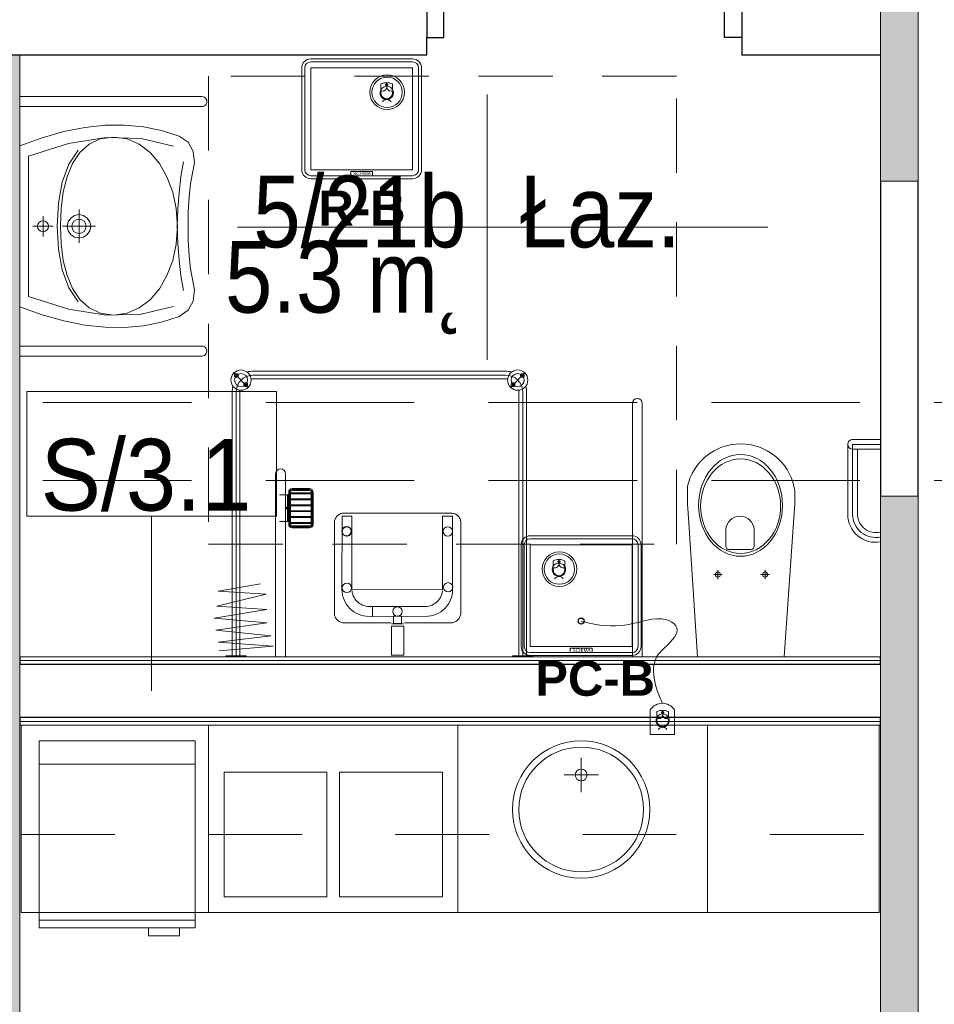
# Model space of a CAD drawing. Header units: centimetres. Extents: x -1316 to 21770, y -8842 to 3590.
# Tile 93 of 125: x 9 to 303, y 2148 to 2464. Entities that reach past the tile are written whole.
import ezdxf

# ---------------------------------------------------------------- set-up
doc = ezdxf.new("R2010")
doc.units = ezdxf.units.CM
for name, pattern in [('Dash', [60, 30, -30]), ('Hidden', [71.4375, 47.625, -23.8125]), ('Ponad', [39.688, 23.813, -15.875]), ('Ukryte', [71.438, 47.625, -23.813])]:
    doc.linetypes.add(name, pattern=pattern)
for name, color, linetype, lineweight in [('A-AREA-IDEN', 2, 'Continuous', 13), ('A-DETL-GENF', 92, 'Continuous', 9), ('A-DETL-HDLN', 90, 'Ukryte', 9), ('A-DETL-MEDM', 33, 'Continuous', 13), ('A-DOOR', 31, 'Continuous', 13), ('A-FLOR-OVHD', 1, 'Ponad', 9), ('A-WALL', 113, 'Continuous', 13), ('A-WALL-FNSH', 113, 'Continuous', 13), ('A-WALL-IDEN', 211, 'Continuous', 13), ('A-WALL-PATT', 111, 'Continuous', 13), ('I-FURN', 30, 'Continuous', 9), ('P-SANR-FIXT', 6, 'Continuous', 9), ('PRZYW_Elementy_inst_przyw', 7, 'Continuous', 9), ('Q-SPCQ', 91, 'Continuous', 9)]:
    doc.layers.add(name, color=color, linetype=linetype, lineweight=lineweight)
doc.styles.add('adam', font='arialbd.ttf')
doc.styles.add('Arial_11', font='arial.ttf', dxfattribs={"width": 0.85, "height": 23})
doc.styles.add('Arial_12', font='arial.ttf', dxfattribs={"width": 0.9, "height": 23})

# ---------------------------------------------------------------- blocks, each defined once
blk = doc.blocks.new('Blat - Blat-2328142-5_piętro III __10_50 m_ - stan projektowany')
at = {"layer": 'I-FURN'}
for p, q in [((0, 60), (0, 0)), ((275, 0), (275, 60)), ((0, 0), (275, 0))]:
    blk.add_line(p, q, dxfattribs=at)
blk = doc.blocks.new('Blat - Blat-2328143-5_piętro III __10_50 m_ - stan projektowany')
at = {"layer": 'I-FURN', "linetype": 'Dash'}
for p, q in [((0, 35), (0, 0)), ((275, 0), (275, 35)), ((0, 0), (275, 0))]:
    blk.add_line(p, q, dxfattribs=at)
blk = doc.blocks.new('Blat - Blat-V5-5_piętro III __10_50 m_ - stan projektowany')
at = {"layer": 'I-FURN'}
for p, q in [((0, 60), (0, 0)), ((80, 0), (80, 60)), ((0, 0), (80, 0))]:
    blk.add_line(p, q, dxfattribs=at)
blk = doc.blocks.new('Blat - Blat-2328146-5_piętro III __10_50 m_ - stan projektowany')
at = {"layer": 'I-FURN'}
for p, q in [((0, 60), (0, 0)), ((60, 0), (60, 60)), ((0, 0), (60, 0))]:
    blk.add_line(p, q, dxfattribs=at)
blk = doc.blocks.new('DRZWI 1S - automatyczna etykieta - Drzwi 90-2381422-5_piętro III __10_50 m_ - stan projektowany')
at = {"layer": 'A-DETL-GENF'}
for p, q in [((-50.5, 2), (-45, 2)), ((-50.5, -7.5), (-50.5, 2)), ((-45, 2), (-45, -7.5)), ((45, 2), (50.5, 2)), ((45, -7.5), (45, 2)), ((50.5, 2), (50.5, -7.5)), ((-45, -7.5), (-50.5, -7.5)), ((50.5, -7.5), (45, -7.5))]:
    blk.add_line(p, q, dxfattribs=at)
at = {"layer": 'A-DETL-MEDM', "lineweight": 25}
for p, q in [((-50.5, -7.5), (-50.5, 2)), ((-50.5, 2), (-45, 2)), ((-45, 2), (-45, -7.5)), ((45, 2), (45, -7.5)), ((50.5, 2), (45, 2)), ((50.5, -7.5), (50.5, 2)), ((-45, -7.5), (-50.5, -7.5)), ((45, -7.5), (50.5, -7.5))]:
    blk.add_line(p, q, dxfattribs=at)
at = {"layer": 'A-DOOR'}
blk.add_line((45, -7.5), (45, -97.5), dxfattribs=at)
blk.add_arc((45, -7.5), 90, 180, 270, dxfattribs=at)
blk = doc.blocks.new('umywalka okrągła d _44cm stal nierdzewna - Type 1-2356171-5_piętro III __10_50 m_ - stan projektowany')
at = {"layer": 'P-SANR-FIXT'}
for p, q in [((12.5, 21.43), (12.5, 32.43)), ((7, 26.93), (18, 26.93))]:
    blk.add_line(p, q, dxfattribs=at)
for centre, radius in [((12.5, 38), 22), ((12.5, 38), 20), ((12.5, 26.93), 1.9)]:
    blk.add_circle(centre, radius, dxfattribs=at)
blk = doc.blocks.new('zlewozmywak dwukomorowy - Type 1-2356269-5_piętro III __10_50 m_ - stan projektowany')
at = {"layer": 'P-SANR-FIXT'}
for p, q in [((-27.5, -71), (-27.5, -11)), ((52.5, -11), (52.5, -71)), ((-22.5, -66), (-22.5, -26)), ((-22.5, -26), (10.5, -26)), ((10.5, -26), (10.5, -66)), ((14.5, -66), (14.5, -26)), ((14.5, -26), (47.5, -26)), ((47.5, -26), (47.5, -66)), ((10.5, -66), (-22.5, -66)), ((47.5, -66), (14.5, -66)), ((52.5, -71), (-27.5, -71))]:
    blk.add_line(p, q, dxfattribs=at)
blk = doc.blocks.new('lodówka niska w zabudowie - Type 1-2357183-5_piętro III __10_50 m_ - stan projektowany')
at = {"layer": 'Q-SPCQ'}
for p, q in [((-12.5, -16), (-12.5, -76)), ((37.5, -16), (-12.5, -16)), ((37.5, -76), (37.5, -16)), ((37.5, -23.5), (-12.5, -23.5)), ((37.5, -73.5), (-12.5, -73.5)), ((-12.5, -76), (37.5, -76)), ((22.5, -78.5), (22.5, -76)), ((32.5, -78.5), (22.5, -78.5)), ((32.5, -76), (32.5, -78.5))]:
    blk.add_line(p, q, dxfattribs=at)
blk = doc.blocks.new('miska ustępowa dla N_35_5x54 wisząca koło narożna - Type 1-2357501-5_piętro III __10_50 m_ - stan projektowany')
at = {"layer": 'P-SANR-FIXT'}
for p, q in [((-1.4, -11), (-4.56, -55.56)), ((29.22, -55.56), (26.4, -11)), ((44.09, -92.2), (44.09, -11)), ((47.21, -92.2), (47.21, -11)), ((3.32, -37.31), (6.14, -37.31)), ((4.69, -35.9), (4.69, -38.7)), ((18.43, -37.31), (21.25, -37.31)), ((19.8, -35.9), (19.8, -38.7)), ((8.17, -46.6), (8.17, -51.72)), ((16.4, -45.33), (9.09, -45.33)), ((17.32, -51.72), (17.32, -46.6)), ((-24.94, -56.63), (-24.94, -77.5)), ((-23.38, -56.63), (-23.38, -79.06)), ((-21.82, -56.63), (-21.82, -79.06)), ((-4.56, -55.56), (-4.88, -59.89)), ((29.58, -59.89), (29.22, -55.56)), ((-4.88, -59.89), (-4.82, -64.32)), ((29.53, -64.32), (29.58, -59.89)), ((-4.82, -64.32), (-4.57, -65.68)), ((-4.57, -65.68), (-4.19, -67.09)), ((29.19, -67.09), (29.57, -65.68)), ((29.57, -65.68), (29.53, -64.32)), ((-4.19, -67.09), (-3.69, -68.46)), ((-3.69, -68.46), (-3.07, -69.78)), ((28.07, -69.78), (28.69, -68.46)), ((28.69, -68.46), (29.19, -67.09)), ((-3.07, -69.78), (-2.34, -71.05)), ((-2.34, -71.05), (-1.51, -72.26)), ((-1.51, -72.26), (-0.58, -73.39)), ((25.58, -73.39), (26.51, -72.26)), ((26.51, -72.26), (27.34, -71.05)), ((27.34, -71.05), (28.07, -69.78)), ((-0.58, -73.39), (1.02, -74.96)), ((1.02, -74.96), (2.75, -76.27)), ((22.25, -76.27), (23.98, -74.96)), ((23.98, -74.96), (25.58, -73.39)), ((-32.35, -77.5), (-23.38, -77.5)), ((2.75, -76.27), (4.01, -77.03)), ((4.01, -77.03), (6.13, -78.05)), ((6.13, -78.05), (7.56, -78.51)), ((7.56, -78.51), (9.56, -78.98)), ((15.44, -78.98), (17.44, -78.51)), ((17.44, -78.51), (18.87, -78.05)), ((18.87, -78.05), (20.99, -77.03)), ((20.99, -77.03), (22.25, -76.27)), ((-23.38, -79.06), (-32.35, -79.06)), ((-23.38, -80.62), (-32.35, -80.62)), ((9.56, -78.98), (11.02, -79.17)), ((11.02, -79.17), (12.5, -79.25)), ((12.5, -79.25), (13.98, -79.17)), ((13.98, -79.17), (15.44, -78.98))]:
    blk.add_line(p, q, dxfattribs=at)
for centre in [(4.69, -37.31), (19.8, -37.31)]:
    blk.add_circle(centre, 0.825, dxfattribs=at)
for centre, radius, start, end in [((9.34, -46.48), 1.17, 102.2339, 185.8899), ((16.15, -46.48), 1.17, 354.1101, 77.7661), ((-30.79, -56.63), 8.97, 0, 99.9996), ((-30.79, -56.63), 7.41, 0, 102.1327), ((-30.79, -56.63), 5.85, 0, 105.4382), ((12.74, -51.5), 4.58, 182.8022, 357.1978), ((-23.38, -79.06), 1.56, 0, 90), ((-23.38, -79.06), 1.56, 270, 0), ((45.65, -92.2), 1.56, 180, 360)]:
    blk.add_arc(centre, radius, start, end, dxfattribs=at)
for centre, major_axis, ratio in [((12.55, -59.51), (0, 16.33), 0.823529), ((12.55, -59.26), (0, 15.16), 0.845174)]:
    blk.add_ellipse(centre, major_axis=major_axis, ratio=ratio, dxfattribs=at)
blk = doc.blocks.new('brodzik natryskowy dla N - Type 1-2359080-5_piętro III __10_50 m_ - stan projektowany')
at = {"layer": 'P-SANR-FIXT'}
for p, q in [((-35.25, 97.25), (-40.13, 102.13)), ((47.11, 102.55), (-33.8, 102.55)), ((-33.8, 101.3), (47.11, 101.3)), ((48.56, 97.25), (53.43, 102.13)), ((47.11, 100.05), (-33.8, 100.05)), ((-40.55, 11.3), (-40.55, 95.8)), ((-39.3, 11), (-39.3, 95.8)), ((-38.05, 11.3), (-38.05, 95.8)), ((51.36, 11.3), (51.36, 95.8)), ((52.61, 11), (52.61, 96)), ((53.86, 11.3), (53.86, 95.8)), ((-26.61, 11.2), (-26.61, 69.6)), ((-23.41, 69.6), (-23.41, 11.2)), ((-22.41, 63.8), (-22.41, 53.4)), ((-22.11, 63.8), (-22.11, 53.4)), ((-21.81, 63.8), (-21.81, 53.4)), ((-21.81, 63.5), (-15.21, 63.5)), ((-21.81, 63.2), (-15.21, 63.2)), ((-15.71, 64.9), (-21.31, 64.9)), ((-15.71, 64.6), (-21.31, 64.6)), ((-15.71, 64.3), (-21.31, 64.3)), ((-15.21, 53.4), (-15.21, 63.8)), ((-14.91, 53.4), (-14.91, 63.8)), ((-14.61, 53.4), (-14.61, 63.8)), ((-22.41, 62.85), (-25.41, 62.85)), ((-22.81, 62.85), (-22.81, 54.35)), ((-22.61, 62.85), (-22.61, 54.35)), ((-21.81, 61.6), (-15.21, 61.6)), ((-21.81, 61.3), (-15.21, 61.3)), ((-21.81, 59.7), (-15.21, 59.7)), ((-21.81, 59.4), (-15.21, 59.4)), ((-21.81, 57.8), (-15.21, 57.8)), ((-21.81, 57.5), (-15.21, 57.5)), ((-5.95, 56.77), (-5.69, 56.88)), ((-5.69, 56.88), (-5.41, 56.96)), ((-5.41, 56.96), (-5.13, 57.01)), ((-5.13, 57.01), (29.82, 57.01)), ((29.82, 57.01), (30.1, 57.01)), ((30.1, 57.01), (30.38, 56.96)), ((30.38, 56.96), (30.65, 56.89)), ((30.65, 56.89), (30.92, 56.78)), ((-22.41, 54.35), (-25.41, 54.35)), ((-21.81, 55.9), (-15.21, 55.9)), ((-21.81, 55.6), (-15.21, 55.6)), ((-21.81, 54), (-15.21, 54)), ((-21.81, 53.7), (-15.21, 53.7)), ((-7.74, 54.37), (-7.7, 54.64)), ((-7.74, 54.09), (-7.74, 54.37)), ((-7.74, 24.55), (-7.74, 54.09)), ((-7.7, 54.64), (-7.62, 54.91)), ((-7.62, 54.91), (-7.52, 55.18)), ((-7.52, 55.18), (-7.4, 55.43)), ((-7.4, 55.43), (-7.25, 55.67)), ((-7.25, 55.67), (-7.07, 55.9)), ((-7.07, 55.9), (-6.88, 56.11)), ((-6.88, 56.11), (-6.67, 56.31)), ((-6.67, 56.31), (-6.44, 56.49)), ((-6.44, 56.49), (-6.2, 56.64)), ((-6.2, 56.64), (-5.95, 56.77)), ((-5.29, 56.03), (-5.37, 32.6)), ((-2.15, 56.03), (-5.29, 56.03)), ((-2.15, 32.63), (-2.15, 56.03)), ((26.92, 56.03), (30.07, 56.03)), ((26.92, 56.03), (26.92, 32.43)), ((30.07, 32.63), (30.07, 56.03)), ((30.92, 56.78), (31.17, 56.66)), ((31.17, 56.66), (31.41, 56.51)), ((31.41, 56.51), (31.64, 56.34)), ((31.64, 56.34), (31.85, 56.14)), ((31.85, 56.14), (32.05, 55.93)), ((32.05, 55.93), (32.22, 55.71)), ((32.22, 55.71), (32.38, 55.46)), ((32.38, 55.46), (32.51, 55.21)), ((32.51, 55.21), (32.61, 54.94)), ((32.61, 54.94), (32.69, 54.67)), ((32.69, 54.67), (32.74, 54.38)), ((32.74, 54.38), (32.74, 24.86)), ((-21.31, 52.9), (-15.71, 52.9)), ((-21.31, 52.6), (-15.71, 52.6)), ((-21.31, 52.3), (-15.71, 52.3)), ((-5.24, 51.15), (-5.23, 51.29)), ((-5.23, 51), (-5.24, 51.15)), ((-5.23, 51.29), (-5.21, 51.44)), ((-5.21, 50.85), (-5.23, 51)), ((-5.21, 51.44), (-5.18, 51.58)), ((-5.18, 50.71), (-5.21, 50.85)), ((-5.18, 51.58), (-5.13, 51.71)), ((-5.13, 50.58), (-5.18, 50.71)), ((-5.13, 51.71), (-5.07, 51.84)), ((-5.07, 50.45), (-5.13, 50.58)), ((-5.07, 51.84), (-4.99, 51.96)), ((-4.99, 51.96), (-4.91, 52.08)), ((-4.91, 52.08), (-4.81, 52.18)), ((-4.81, 52.18), (-4.71, 52.27)), ((-4.71, 52.27), (-4.6, 52.36)), ((-4.6, 52.36), (-4.48, 52.43)), ((-4.48, 52.43), (-4.35, 52.49)), ((-4.35, 52.49), (-4.21, 52.54)), ((-4.21, 52.54), (-4.07, 52.58)), ((-4.07, 52.58), (-3.93, 52.6)), ((-3.93, 52.6), (-3.78, 52.61)), ((-3.78, 52.61), (-3.63, 52.6)), ((-3.63, 52.6), (-3.48, 52.58)), ((-3.48, 52.58), (-3.34, 52.54)), ((-3.34, 52.54), (-3.21, 52.49)), ((-3.21, 52.49), (-3.08, 52.43)), ((-3.08, 52.43), (-2.96, 52.36)), ((-2.96, 52.36), (-2.85, 52.27)), ((-2.85, 52.27), (-2.74, 52.18)), ((-2.74, 52.18), (-2.65, 52.08)), ((-2.65, 52.08), (-2.56, 51.96)), ((-2.56, 51.96), (-2.49, 51.84)), ((-2.49, 51.84), (-2.43, 51.71)), ((-2.43, 50.58), (-2.49, 50.45)), ((-2.43, 51.71), (-2.38, 51.58)), ((-2.38, 50.71), (-2.43, 50.58)), ((-2.38, 51.58), (-2.34, 51.44)), ((-2.34, 50.85), (-2.38, 50.71)), ((-2.34, 51.44), (-2.32, 51.29)), ((-2.32, 51), (-2.34, 50.85)), ((-2.32, 51.29), (-2.31, 51.15)), ((-2.31, 51.15), (-2.32, 51)), ((-4.99, 50.33), (-5.07, 50.45)), ((-4.91, 50.21), (-4.99, 50.33)), ((-4.81, 50.11), (-4.91, 50.21)), ((-4.71, 50.02), (-4.81, 50.11)), ((-4.6, 49.93), (-4.71, 50.02)), ((-4.48, 49.86), (-4.6, 49.93)), ((-4.35, 49.8), (-4.48, 49.86)), ((-4.21, 49.75), (-4.35, 49.8)), ((-4.07, 49.71), (-4.21, 49.75)), ((-3.93, 49.69), (-4.07, 49.71)), ((-3.78, 49.68), (-3.93, 49.69)), ((-3.48, 49.71), (-3.63, 49.69)), ((-3.34, 49.75), (-3.48, 49.71)), ((-3.21, 49.8), (-3.34, 49.75)), ((-3.08, 49.86), (-3.21, 49.8)), ((-2.96, 49.93), (-3.08, 49.86)), ((-2.85, 50.02), (-2.96, 49.93)), ((-2.74, 50.11), (-2.85, 50.02)), ((-2.65, 50.21), (-2.74, 50.11)), ((-2.56, 50.33), (-2.65, 50.21)), ((-2.49, 50.45), (-2.56, 50.33)), ((-44.99, 32.02), (-31.46, 34.32)), ((-29.67, 31), (-44.99, 32.02)), ((-5.37, 32.6), (-5.32, 31.71)), ((-5.32, 31.71), (-5.19, 30.85)), ((26.92, 32.43), (-2.15, 32.63)), ((-2.03, 31.55), (-2.11, 32.1)), ((26.8, 31.55), (26.88, 32.1)), ((30.1, 31.71), (29.97, 30.85)), ((30.15, 32.6), (30.1, 31.71)), ((-45.5, 27.16), (-29.67, 31)), ((-5.19, 30.85), (-4.98, 30.01)), ((-4.98, 30.01), (-4.68, 29.22)), ((-4.68, 29.22), (-4.32, 28.45)), ((-4.32, 28.45), (-3.88, 27.74)), ((-1.89, 31.01), (-2.03, 31.55)), ((-1.71, 30.51), (-1.89, 31.01)), ((-1.47, 30.02), (-1.71, 30.51)), ((-1.19, 29.56), (-1.47, 30.02)), ((-0.87, 29.14), (-1.19, 29.56)), ((-0.51, 28.74), (-0.87, 29.14)), ((-0.12, 28.38), (-0.51, 28.74)), ((24.89, 28.38), (25.29, 28.74)), ((25.29, 28.74), (25.65, 29.14)), ((25.65, 29.14), (25.96, 29.56)), ((25.96, 29.56), (26.24, 30.02)), ((26.24, 30.02), (26.48, 30.51)), ((26.48, 30.51), (26.66, 31.01)), ((26.66, 31.01), (26.8, 31.55)), ((29.09, 28.45), (28.66, 27.74)), ((29.46, 29.22), (29.09, 28.45)), ((29.75, 30.01), (29.46, 29.22)), ((29.97, 30.85), (29.75, 30.01)), ((-46.26, 23.33), (-29.41, 26.14)), ((-29.41, 26.14), (-45.5, 27.16)), ((-3.88, 27.74), (-3.38, 27.07)), ((-3.38, 27.07), (-2.82, 26.45)), ((-2.82, 26.45), (-2.2, 25.89)), ((-2.2, 25.89), (-1.53, 25.38)), ((-1.53, 25.38), (-0.81, 24.95)), ((0.31, 28.06), (-0.12, 28.38)), ((0.76, 27.79), (0.31, 28.06)), ((1.25, 27.55), (0.76, 27.79)), ((1.76, 27.36), (1.25, 27.55)), ((2.29, 27.23), (1.76, 27.36)), ((2.84, 27.14), (2.29, 27.23)), ((3.4, 27.11), (2.84, 27.14)), ((4.41, 27.12), (3.4, 27.11)), ((3.78, 27.12), (21.37, 27.12)), ((4.41, 23.89), (4.41, 27.12)), ((21.37, 27.12), (21.94, 27.14)), ((21.94, 27.14), (22.49, 27.23)), ((22.49, 27.23), (23.02, 27.36)), ((23.02, 27.36), (23.53, 27.55)), ((23.53, 27.55), (24.01, 27.79)), ((24.01, 27.79), (24.47, 28.06)), ((24.47, 28.06), (24.89, 28.38)), ((26.31, 25.38), (25.59, 24.95)), ((26.98, 25.89), (26.31, 25.38)), ((27.59, 26.45), (26.98, 25.89)), ((28.16, 27.07), (27.59, 26.45)), ((28.66, 27.74), (28.16, 27.07)), ((-29.41, 21.8), (-46.26, 23.33)), ((-7.7, 24.28), (-7.74, 24.55)), ((-7.62, 24.01), (-7.7, 24.28)), ((-7.51, 23.75), (-7.62, 24.01)), ((-7.38, 23.5), (-7.51, 23.75)), ((-7.23, 23.25), (-7.38, 23.5)), ((-7.05, 23.02), (-7.23, 23.25)), ((-6.85, 22.81), (-7.05, 23.02)), ((-6.64, 22.61), (-6.85, 22.81)), ((-6.41, 22.43), (-6.64, 22.61)), ((-6.17, 22.27), (-6.41, 22.43)), ((-5.92, 22.14), (-6.17, 22.27)), ((-5.66, 22.03), (-5.92, 22.14)), ((-0.81, 24.95), (-0.05, 24.58)), ((-0.05, 24.58), (0.75, 24.29)), ((0.75, 24.29), (1.58, 24.07)), ((1.58, 24.07), (2.44, 23.94)), ((2.44, 23.94), (4.41, 23.89)), ((22.33, 23.94), (3.78, 23.89)), ((11.19, 23.94), (13.8, 23.94)), ((11.19, 21.67), (11.19, 23.94)), ((13.8, 23.94), (13.8, 21.67)), ((23.2, 24.07), (22.33, 23.94)), ((24.03, 24.29), (23.2, 24.07)), ((24.83, 24.58), (24.03, 24.29)), ((25.59, 24.95), (24.83, 24.58)), ((30.87, 22.14), (30.62, 22.03)), ((31.12, 22.28), (30.87, 22.14)), ((31.36, 22.44), (31.12, 22.28)), ((31.59, 22.62), (31.36, 22.44)), ((31.81, 22.82), (31.59, 22.62)), ((32.01, 23.04), (31.81, 22.82)), ((32.19, 23.27), (32.01, 23.04)), ((32.35, 23.52), (32.19, 23.27)), ((32.49, 23.77), (32.35, 23.52)), ((32.6, 24.04), (32.49, 23.77)), ((32.68, 24.31), (32.6, 24.04)), ((32.74, 24.58), (32.68, 24.31)), ((32.74, 24.86), (32.74, 24.58)), ((-45.75, 19.5), (-29.41, 21.8)), ((-28.14, 17.71), (-45.75, 19.5)), ((-5.39, 21.95), (-5.66, 22.03)), ((-5.12, 21.9), (-5.39, 21.95)), ((-4.84, 21.88), (-5.12, 21.9)), ((10.32, 21.88), (-4.84, 21.88)), ((10.54, 20.79), (14.45, 20.79)), ((10.54, 11.52), (10.54, 20.79)), ((14.44, 21.54), (10.55, 21.51)), ((13.8, 21.67), (11.19, 21.67)), ((14.45, 11.52), (14.45, 20.79)), ((30.14, 21.88), (14.73, 21.88)), ((30.36, 21.95), (30.1, 21.9)), ((30.62, 22.03), (30.14, 21.88)), ((-44.99, 15.67), (-28.14, 17.71)), ((-27.37, 14.39), (-44.99, 15.67)), ((-44.73, 12.86), (-27.37, 14.39)), ((-42.55, 11.3), (-42.55, 11)), ((-36.05, 11.3), (-42.55, 11.3)), ((-36.05, 11), (-36.05, 11.3)), ((14.45, 11.52), (10.54, 11.52)), ((49.36, 11.3), (49.36, 11)), ((55.86, 11.3), (49.36, 11.3)), ((55.86, 11), (55.86, 11.3))]:
    blk.add_line(p, q, dxfattribs=at)
for centre, radius in [((-37.69, 99.69), 3.25), ((-39.18, 101.17), 0.62), ((-37.69, 99.69), 2.1), ((-39.18, 101.17), 0.32), ((51, 99.69), 3.25), ((51, 99.69), 2.1), ((52.48, 101.17), 0.62), ((52.48, 101.17), 0.32), ((-36.21, 98.2), 0.62), ((-36.21, 98.2), 0.32), ((49.51, 98.2), 0.62), ((49.51, 98.2), 0.32), ((-3.85, 51.24), 1.5), ((28.59, 51.18), 1.5), ((28.71, 33.24), 1.5), ((-3.77, 33.05), 1.5), ((12.42, 25.5), 1.5)]:
    blk.add_circle(centre, radius, dxfattribs=at)
for centre, radius, start, end in [((-33.8, 95.8), 5.5, 90, 180), ((-33.8, 95.8), 6.75, 90, 106.4965), ((47.11, 95.8), 6.75, 73.5035, 90), ((47.11, 95.8), 5.5, 0, 90), ((-33.8, 95.8), 4.25, 90, 98.8511), ((47.11, 95.8), 4.25, 81.1489, 90), ((-33.8, 95.8), 6.75, 163.5035, 180), ((-33.8, 95.8), 4.25, 171.1489, 180), ((47.11, 95.8), 4.25, 0, 8.8511), ((47.11, 95.8), 6.75, 0, 16.4965), ((-25.01, 69.6), 1.6, 0, 180), ((-21.31, 63.8), 1.1, 90, 180), ((-21.31, 63.8), 0.8, 90, 180), ((-21.31, 63.8), 0.5, 90, 180), ((-15.71, 63.8), 1.1, 0, 90), ((-15.71, 63.8), 0.8, 0, 90), ((-15.71, 63.8), 0.5, 0, 90), ((-21.31, 53.4), 1.1, 180, 270), ((-21.31, 53.4), 0.8, 180, 270), ((-21.31, 53.4), 0.5, 180, 270), ((-15.71, 53.4), 0.5, 270, 0), ((-15.71, 53.4), 0.8, 270, 0), ((-15.71, 53.4), 1.1, 270, 0)]:
    blk.add_arc(centre, radius, start, end, dxfattribs=at)
blk.add_ellipse((-23.14, 58.6), major_axis=(0, 0.325), ratio=0.224951, dxfattribs=at)
blk = doc.blocks.new('umywalka dla N_65x56 koło - Type 1-1264895-5_piętro III __10_50 m_ - stan projektowany')
at = {"layer": 'P-SANR-FIXT'}
for p, q in [((-29.1, 64.4), (-29.1, 6)), ((-25.9, 64.4), (-25.9, 6)), ((50.9, 64.4), (50.9, 6)), ((54.1, 6), (54.1, 64.4)), ((-11.49, 61.58), (-14.43, 59.97)), ((-7.9, 62.01), (-11.49, 61.58)), ((-3.96, 61.28), (-7.9, 62.01)), ((-1.14, 60.72), (-3.96, 61.28)), ((3.08, 60.29), (-1.14, 60.72)), ((7.9, 60.04), (3.08, 60.29)), ((12.5, 60.01), (7.9, 60.04)), ((17.1, 60.04), (12.5, 60.01)), ((21.92, 60.29), (17.1, 60.04)), ((26.14, 60.72), (21.92, 60.29)), ((28.96, 61.28), (26.14, 60.72)), ((32.9, 62.01), (28.96, 61.28)), ((36.49, 61.58), (32.9, 62.01)), ((39.43, 59.97), (36.49, 61.58)), ((-16.38, 57.12), (-18.22, 51.51)), ((-14.43, 59.97), (-16.38, 57.12)), ((-8.14, 58.51), (-3.44, 57.63)), ((-3.44, 57.63), (1.64, 57.08)), ((1.64, 57.08), (6.99, 56.74)), ((17.98, 56.74), (23.33, 57.08)), ((23.33, 57.08), (28.41, 57.63)), ((28.41, 57.63), (33.11, 58.51)), ((41.38, 57.12), (39.43, 59.97)), ((43.22, 51.51), (41.38, 57.12)), ((-13.17, 55.28), (-15.64, 44.98)), ((1.52, 55.04), (-3.33, 53.22)), ((6.84, 56.17), (1.52, 55.04)), ((12.52, 56.56), (6.84, 56.17)), ((6.99, 56.74), (12.48, 56.52)), ((12.48, 56.52), (17.98, 56.74)), ((18.18, 56.17), (12.52, 56.56)), ((23.49, 55.04), (18.18, 56.17)), ((28.31, 53.22), (23.49, 55.04)), ((40.64, 44.98), (38.17, 55.28)), ((-18.22, 51.51), (-19.42, 45.69)), ((-7.59, 50.79), (-11.11, 47.81)), ((-3.33, 53.22), (-7.59, 50.79)), ((32.54, 50.79), (28.31, 53.22)), ((36.03, 47.81), (32.54, 50.79)), ((44.42, 45.69), (43.22, 51.51)), ((-11.11, 47.81), (-13.79, 44.33)), ((38.68, 44.33), (36.03, 47.81)), ((-19.42, 45.69), (-19.97, 39.64)), ((-15.64, 44.98), (-15.95, 33.74)), ((-13.79, 44.33), (-15.49, 40.42)), ((40.36, 40.42), (38.68, 44.33)), ((40.95, 33.74), (40.64, 44.98)), ((44.97, 39.64), (44.42, 45.69)), ((-19.97, 39.64), (-19.89, 33.38)), ((-15.49, 40.42), (-16.08, 36.14)), ((40.95, 36.14), (40.36, 40.42)), ((44.89, 33.38), (44.97, 39.64)), ((-16.08, 36.14), (-15.49, 31.83)), ((40.36, 31.83), (40.95, 36.14)), ((-19.89, 33.38), (-19.18, 26.89)), ((-15.95, 33.74), (-14.09, 21.65)), ((-15.49, 31.83), (-13.8, 28.22)), ((38.67, 28.22), (40.36, 31.83)), ((39.09, 21.65), (40.95, 33.74)), ((44.18, 26.89), (44.89, 33.38)), ((9.85, 27.66), (11.04, 28.47)), ((11.04, 28.47), (12.5, 28.76)), ((12.5, 30.26), (12.5, 19.76)), ((12.5, 28.76), (13.96, 28.47)), ((13.96, 28.47), (15.15, 27.66)), ((-19.18, 26.89), (-17.85, 20.17)), ((-13.8, 28.22), (-11.14, 25.26)), ((-11.14, 25.26), (-7.63, 22.92)), ((8.75, 25.01), (9.04, 26.47)), ((9.04, 26.47), (9.85, 27.66)), ((10.2, 25.01), (10.38, 25.91)), ((10.38, 25.91), (10.87, 26.64)), ((10.87, 26.64), (11.61, 27.13)), ((11.61, 27.13), (12.5, 27.31)), ((12.5, 27.31), (13.39, 27.13)), ((13.39, 27.13), (14.13, 26.64)), ((14.13, 26.64), (14.62, 25.91)), ((14.62, 25.91), (14.8, 25.01)), ((15.15, 27.66), (15.96, 26.47)), ((15.96, 26.47), (16.25, 25.01)), ((32.5, 22.92), (36.01, 25.26)), ((36.01, 25.26), (38.67, 28.22)), ((42.85, 20.17), (44.18, 26.89)), ((-7.38, 21.71), (-11.89, 24.74)), ((-7.63, 22.92), (-3.39, 21.17)), ((7.16, 25.01), (17.84, 25.01)), ((9.04, 23.56), (8.75, 25.01)), ((9.85, 22.36), (9.04, 23.56)), ((11.04, 21.56), (9.85, 22.36)), ((10.38, 24.12), (10.2, 25.01)), ((10.87, 23.39), (10.38, 24.12)), ((11.61, 22.89), (10.87, 23.39)), ((12.5, 22.71), (11.61, 22.89)), ((13.39, 22.89), (12.5, 22.71)), ((14.13, 23.39), (13.39, 22.89)), ((15.15, 22.36), (13.96, 21.56)), ((14.62, 24.12), (14.13, 23.39)), ((14.8, 25.01), (14.62, 24.12)), ((15.96, 23.56), (15.15, 22.36)), ((16.25, 25.01), (15.96, 23.56)), ((28.26, 21.17), (32.5, 22.92)), ((36.76, 24.74), (32.25, 21.71)), ((-17.85, 20.17), (-15.89, 13.2)), ((-14.09, 21.65), (-10.01, 8.8)), ((-1.64, 19.63), (-7.38, 21.71)), ((-3.39, 21.17), (1.45, 19.96)), ((5.06, 18.42), (-1.64, 19.63)), ((1.45, 19.96), (6.76, 19.26)), ((6.76, 19.26), (12.43, 19.04)), ((12.5, 21.26), (11.04, 21.56)), ((12.43, 19.04), (18.1, 19.26)), ((13.96, 21.56), (12.5, 21.26)), ((18.1, 19.26), (23.42, 19.96)), ((26.51, 19.63), (19.81, 18.42)), ((23.42, 19.96), (28.26, 21.17)), ((32.25, 21.71), (26.51, 19.63)), ((35.01, 8.8), (39.09, 21.65)), ((40.89, 13.2), (42.85, 20.17)), ((12.43, 18.04), (5.06, 18.42)), ((19.81, 18.42), (12.43, 18.04)), ((12.5, 16.73), (12.5, 10.22)), ((-15.89, 13.2), (-13.31, 6)), ((15.75, 13.48), (9.25, 13.48)), ((10.75, 13.48), (10.89, 14.16)), ((10.89, 12.8), (10.75, 13.48)), ((10.89, 14.16), (11.26, 14.71)), ((11.26, 12.24), (10.89, 12.8)), ((11.26, 14.71), (11.82, 15.09)), ((11.82, 15.09), (12.5, 15.23)), ((12.5, 15.23), (13.18, 15.09)), ((13.18, 15.09), (13.74, 14.71)), ((13.74, 14.71), (14.11, 14.16)), ((14.11, 12.8), (13.74, 12.24)), ((14.11, 14.16), (14.25, 13.48)), ((14.25, 13.48), (14.11, 12.8)), ((38.31, 6), (40.89, 13.2)), ((11.82, 11.86), (11.26, 12.24)), ((12.5, 11.72), (11.82, 11.86)), ((13.18, 11.86), (12.5, 11.72)), ((13.74, 12.24), (13.18, 11.86)), ((-10.01, 8.8), (12.5, 8.8)), ((12.5, 8.8), (35.01, 8.8))]:
    blk.add_line(p, q, dxfattribs=at)
for centre in [(-27.5, 64.4), (52.5, 64.4)]:
    blk.add_arc(centre, 1.6, 360, 180, dxfattribs=at)
blk = doc.blocks.new('METKA_POMIESZCZENIA2 - Rozbudowana - bez ramki-2396678-5_piętro III __10_50 m_ - stan projektowany')
at = {"layer": 'A-AREA-IDEN'}
for p, q in [((0, 0.425), (0, 0)), ((0.0976, 0), (-0.8, 0)), ((-0.8, 0), (0.9, 0)), ((0, 0), (0, -0.425))]:
    blk.add_line(p, q, dxfattribs=at)
blk = doc.blocks.new('ET sciana_AT7 - 10mm-2270614-5_piętro III __10_50 m_ - stan projektowany')
at = {"layer": 'A-WALL-IDEN'}
for p, q in [((-0.4, 0.196875), (0.4, 0.196875)), ((-0.4, -0.203125), (-0.4, 0.196875)), ((0.4, 0.196875), (0.4, -0.203125)), ((-0.4, -0.203125), (0.4, -0.203125))]:
    blk.add_line(p, q, dxfattribs=at)
blk = doc.blocks.new('Ikona')
at = {"layer": 'PRZYW_Elementy_inst_przyw'}
h = blk.add_hatch(color=1, dxfattribs=at)
h.dxf.hatch_style = 1
h.paths.add_polyline_path([(-1065.97, 3801.31), (-1066.17, 3801.31), (-1066.17, 3801.08), (-1065.97, 3801.08)])
h.paths.add_polyline_path([(-1065.97, 3801.08), (-1066.17, 3801.08), (-1066.17, 3800.87), (-1065.97, 3800.87)])
h.paths.add_polyline_path([(-1065.74, 3801.08), (-1065.97, 3801.08), (-1065.97, 3800.87), (-1065.74, 3800.87)])
h.paths.add_polyline_path([(-1066.17, 3801.08), (-1066.41, 3801.08), (-1066.41, 3800.87), (-1066.17, 3800.87)])
h.paths.add_polyline_path([(-1065.97, 3800.87), (-1066.17, 3800.87), (-1066.17, 3800.64), (-1065.97, 3800.64)])
at = {"layer": 'PRZYW_Elementy_inst_przyw', "color": 1}
for p, q in [((-1067.65, 3799.71), (-1067.65, 3801.21)), ((-1064.49, 3799.71), (-1064.49, 3801.21))]:
    blk.add_line(p, q, dxfattribs=at)
for points in [[(-1065.74, 3801.08), (-1065.74, 3800.87), (-1066.41, 3800.87), (-1066.41, 3801.08)], [(-1066.17, 3801.31), (-1065.97, 3801.31), (-1065.97, 3800.64), (-1066.17, 3800.64)]]:
    blk.add_lwpolyline(points, close=True, dxfattribs=at)
for centre, radius, start, end in [((-1066.07, 3798.74), 1.85, 31.7978, 276.8309), ((-1066.06, 3798.68), 1.6, 156.7793, 23.2207), ((-1066.07, 3798.03), 3.55, 63.5398, 116.4602), ((-1066.07, 3798.72), 1.65, 89.6447, 89.8927), ((-1066.08, 3798.74), 1.86, 277.2029, 31.4258), ((-1066.07, 3795.45), 1.43, 32.8175, 147.1825)]:
    blk.add_arc(centre, radius, start, end, dxfattribs=at)
at = {"layer": 'PRZYW_Elementy_inst_przyw', "color": 1, "lineweight": 5}
for centre, start, end in [((-1067.2, 3800.4), 253.1892, 358.3615), ((-1064.92, 3800.4), 181.6385, 286.8108)]:
    blk.add_arc(centre, 1.14, start, end, dxfattribs=at)
blk = doc.blocks.new('PC-B')
at = {"layer": 'PRZYW_Elementy_inst_przyw'}
for p, q in [((16.32, 0), (-16.32, 0)), ((-19.2, -2.88), (-19.2, -35.52)), ((-18.24, -2.88), (-18.24, -35.52)), ((-16.32, -0.96), (16.32, -0.96)), ((18.24, -2.88), (18.24, -35.52)), ((19.2, -35.52), (19.2, -2.88)), ((-16.32, -37.44), (16.32, -37.44)), ((-16.32, -38.4), (16.32, -38.4))]:
    blk.add_line(p, q, dxfattribs=at)
at = {"layer": 'PRZYW_Elementy_inst_przyw', "color": 7}
blk.add_lwpolyline([(-16.32, -2.88), (16.32, -2.88), (16.32, -35.52), (-16.32, -35.52)], close=True, dxfattribs=at)
at = {"layer": 'PRZYW_Elementy_inst_przyw', "color": 0}
blk.add_lwpolyline([(-3.49, -36.08), (3.49, -36.08), (3.49, -37.44), (-3.49, -37.44)], close=True, dxfattribs=at)
at = {"layer": 'PRZYW_Elementy_inst_przyw', "color": 0, "lineweight": 5, "ltscale": 0.4}
blk.add_lwpolyline([(29.98, -55.8), (29.98, -63.78), (22.13, -63.78), (22.13, -55.8)], dxfattribs=at)
at = {"layer": 'PRZYW_Elementy_inst_przyw', "lineweight": 5}
for radius in [5.55, 4.87]:
    blk.add_circle((-6.96, -10.7), radius, dxfattribs=at)
at = {"layer": 'PRZYW_Elementy_inst_przyw', "linetype": 'Continuous', "lineweight": -3, "ltscale": 0.4}
blk.add_circle((0, -27.36), 0.96, dxfattribs=at)
at = {"layer": 'PRZYW_Elementy_inst_przyw'}
for centre, radius, start, end in [((-16.32, -2.88), 2.88, 90, 180), ((16.32, -2.88), 2.88, 0, 90), ((-16.32, -2.88), 1.92, 90, 180), ((16.32, -2.88), 1.92, 0, 90), ((-16.32, -35.52), 2.88, 180, 270), ((-16.32, -35.52), 1.92, 180, 270), ((16.32, -35.52), 2.88, 270, 0), ((16.32, -35.52), 1.92, 270, 0)]:
    blk.add_arc(centre, radius, start, end, dxfattribs=at)
at = {"layer": 'PRZYW_Elementy_inst_przyw', "color": 0, "lineweight": 5, "ltscale": 0.4}
blk.add_arc((26.05, -58.49), 4.75, 34.3565, 145.6435, dxfattribs=at)
at = {"layer": 'PRZYW_Elementy_inst_przyw', "color": 0, "linetype": 'Continuous', "lineweight": 5, "ltscale": 0.4}
blk.add_open_spline([(0, -27.36), (11.69, -30.77), (24.21, -24.31), (33.16, -29.41), (27.42, -35.44), (20.7, -41.6), (26.05, -53.73)], degree=3, dxfattribs=at)
at = {"layer": 'PRZYW_Elementy_inst_przyw', "lineweight": 5, "xscale": 1.155937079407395, "yscale": 1.155937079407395, "zscale": 1.155937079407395}
for p in [(1225.21, -4402), (1258.45, -4450.36)]:
    blk.add_blockref('Ikona', p, dxfattribs=at)
at = {"layer": 'PRZYW_Elementy_inst_przyw', "color": 0, "insert": (-2.71, -36.19), "char_height": 1.056, "attachment_point": 1}
blk.add_mtext_dynamic_manual_height_columns('SCHIMA', width=11.8192, gutter_width=12.5, heights=[0], dxfattribs=at)
at = {"layer": 'PRZYW_Elementy_inst_przyw', "color": 7, "linetype": 'Continuous', "lineweight": -3, "style": 'adam'}
blk.add_attdef('NAZWA', (-14.71, -51.32), '', height=11.25, dxfattribs=at)
blk = doc.blocks.new('Ikona2')
at = {"layer": 'PRZYW_Elementy_inst_przyw'}
h = blk.add_hatch(color=106, dxfattribs=at)
h.dxf.hatch_style = 1
h.paths.add_polyline_path([(0.1, -0.27), (-0.1, -0.27), (-0.1, -0.5), (0.1, -0.5)])
h.paths.add_polyline_path([(0.1, -0.5), (-0.1, -0.5), (-0.1, -0.7), (0.1, -0.7)])
h.paths.add_polyline_path([(0.34, -0.5), (0.1, -0.5), (0.1, -0.7), (0.34, -0.7)])
h.paths.add_polyline_path([(-0.1, -0.5), (-0.34, -0.5), (-0.34, -0.7), (-0.1, -0.7)])
h.paths.add_polyline_path([(0.1, -0.7), (-0.1, -0.7), (-0.1, -0.94), (0.1, -0.94)])
at = {"layer": 'PRZYW_Elementy_inst_przyw', "color": 106}
for p, q in [((-1.58, -1.86), (-1.58, -0.37)), ((1.58, -1.86), (1.58, -0.37))]:
    blk.add_line(p, q, dxfattribs=at)
for points in [[(0.34, -0.5), (0.34, -0.7), (-0.34, -0.7), (-0.34, -0.5)], [(-0.1, -0.27), (0.1, -0.27), (0.1, -0.94), (-0.1, -0.94)]]:
    blk.add_lwpolyline(points, close=True, dxfattribs=at)
for centre, radius, start, end in [((0, -3.55), 3.55, 63.5398, 116.4602), ((0, -2.84), 1.85, 31.7978, 276.8309), ((0.01, -2.9), 1.6, 156.7793, 23.2207), ((0, -2.85), 1.65, 89.6447, 89.8927), ((-0.01, -2.84), 1.86, 277.2029, 31.4258), ((0, -6.13), 1.43, 32.8175, 147.1825)]:
    blk.add_arc(centre, radius, start, end, dxfattribs=at)
at = {"layer": 'PRZYW_Elementy_inst_przyw', "color": 106, "lineweight": 5}
for centre, start, end in [((-1.13, -1.18), 253.1892, 358.3615), ((1.15, -1.18), 181.6385, 286.8108)]:
    blk.add_arc(centre, 1.14, start, end, dxfattribs=at)
blk = doc.blocks.new('R-B')
at = {"layer": 'PRZYW_Elementy_inst_przyw'}
for p, q in [((16.32, 0), (-16.32, 0)), ((-19.2, -2.88), (-19.2, -35.52)), ((-18.24, -2.88), (-18.24, -35.52)), ((-16.32, -0.96), (16.32, -0.96)), ((18.24, -2.88), (18.24, -35.52)), ((19.2, -35.52), (19.2, -2.88)), ((-16.32, -37.44), (16.32, -37.44)), ((-16.32, -38.4), (16.32, -38.4))]:
    blk.add_line(p, q, dxfattribs=at)
at = {"layer": 'PRZYW_Elementy_inst_przyw', "color": 7}
blk.add_lwpolyline([(-16.32, -2.88), (16.32, -2.88), (16.32, -35.52), (-16.32, -35.52)], close=True, dxfattribs=at)
at = {"layer": 'PRZYW_Elementy_inst_przyw', "color": 0}
blk.add_lwpolyline([(-3.49, -36.08), (3.49, -36.08), (3.49, -37.44), (-3.49, -37.44)], close=True, dxfattribs=at)
at = {"layer": 'PRZYW_Elementy_inst_przyw', "lineweight": 5}
for radius in [5.55, 4.87]:
    blk.add_circle((8.16, -10.7), radius, dxfattribs=at)
at = {"layer": 'PRZYW_Elementy_inst_przyw'}
for centre, radius, start, end in [((-16.32, -2.88), 2.88, 90, 180), ((16.32, -2.88), 2.88, 0, 90), ((-16.32, -2.88), 1.92, 90, 180), ((16.32, -2.88), 1.92, 0, 90), ((-16.32, -35.52), 2.88, 180, 270), ((-16.32, -35.52), 1.92, 180, 270), ((16.32, -35.52), 2.88, 270, 0), ((16.32, -35.52), 1.92, 270, 0)]:
    blk.add_arc(centre, radius, start, end, dxfattribs=at)
at = {"layer": 'PRZYW_Elementy_inst_przyw', "lineweight": 5, "xscale": 1.155937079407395, "yscale": 1.155937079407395, "zscale": 1.155937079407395}
blk.add_blockref('Ikona2', (8.03, -7.61), dxfattribs=at)
at = {"layer": 'PRZYW_Elementy_inst_przyw', "color": 0, "insert": (-2.71, -36.19), "char_height": 1.056, "attachment_point": 1}
blk.add_mtext_dynamic_manual_height_columns('SCHIMA', width=11.8192, gutter_width=12.5, heights=[0], dxfattribs=at)
at = {"layer": 'PRZYW_Elementy_inst_przyw', "color": 7, "linetype": 'Continuous', "lineweight": -3, "style": 'adam'}
blk.add_attdef('NAZWA', (-13.85, -53.45), '', height=11.25, dxfattribs=at)

msp = doc.modelspace()

# ---------------------------------------------------------------- hatches: boundary and pattern name
at = {"layer": 'A-WALL-PATT'}
h = msp.add_hatch(color=9, dxfattribs=at)
h.paths.add_polyline_path([(297.38, 1852.33), (297.38, 1880.83), (285.38, 1880.83), (285.38, 1852.33), (287.38, 1852.33), (287.38, 1852.83), (296.88, 1852.83), (296.88, 1852.33)], flags=0)
h.paths.add_polyline_path([(297.38, 1971.83), (297.38, 2310.83), (285.38, 2310.83), (285.38, 1971.83)], flags=0)
h.paths.add_polyline_path([(285.38, 2411.83), (297.38, 2411.83), (297.38, 2683.83), (285.38, 2683.83), (285.38, 2452.33)], flags=0)
h.paths.add_polyline_path([(285.38, 2814.83), (297.38, 2814.83), (297.38, 2824.33), (285.38, 2824.33), (285.38, 2818.87)], flags=0)
msp.add_hatch(color=9, dxfattribs=at).paths.add_polyline_path([(9.38, 1871.33), (9.38, 2452.33), (-2.62, 2452.33), (-2.62, 2343.33), (2.38, 2343.33), (2.38, 2313.33), (-2.62, 2313.33), (-2.62, 1871.33), (8.49, 1871.33)], flags=0)

# ---------------------------------------------------------------- linework, layer by layer
at = {"layer": 'A-DETL-HDLN'}
for p, q in [((-1197.62, 2340.83), (1172.38, 2340.83)), ((-1197.62, 2315.83), (1172.38, 2315.83))]:
    msp.add_line(p, q, dxfattribs=at)
at = {"layer": 'A-FLOR-OVHD'}
for p, q in [((69.95, 2445.45), (69.95, 2295.45)), ((219.95, 2445.45), (69.95, 2445.45)), ((219.95, 2295.45), (219.95, 2445.45)), ((69.95, 2295.45), (219.95, 2295.45))]:
    msp.add_line(p, q, dxfattribs=at)
at = {"layer": 'A-WALL', "lineweight": 9}
for p, q in [((297.38, 2411.83), (297.38, 2683.83)), ((9.38, 2259.33), (9.38, 2452.33)), ((285.38, 2452.33), (285.38, 2411.83)), ((285.38, 2310.83), (285.38, 2259.33)), ((297.38, 1971.83), (297.38, 2310.83)), ((9.38, 2043.33), (9.38, 2237.33)), ((285.38, 2237.33), (285.38, 1971.83))]:
    msp.add_line(p, q, dxfattribs=at)
at = {"layer": 'A-WALL'}
for p, q in [((285.38, 2452.33), (285.38, 2467.33)), ((285.38, 2411.83), (297.38, 2411.83)), ((297.38, 2310.83), (285.38, 2310.83)), ((285.38, 2258.08), (9.38, 2258.08)), ((9.38, 2256.83), (9.38, 2239.83)), ((285.38, 2239.83), (285.38, 2256.83)), ((285.38, 2238.58), (9.38, 2238.58))]:
    msp.add_line(p, q, dxfattribs=at)
at = {"layer": 'A-WALL', "color": 7, "lineweight": 25}
for p, q in [((139.88, 2452.33), (139.88, 2457.83)), ((240.88, 2457.83), (240.88, 2452.33)), ((-56.62, 2452.33), (139.88, 2452.33)), ((240.88, 2452.33), (285.38, 2452.33)), ((285.38, 2411.83), (285.38, 2310.83)), ((297.38, 2310.83), (297.38, 2411.83)), ((9.38, 2259.33), (9.38, 2256.83)), ((285.38, 2256.83), (285.38, 2259.33)), ((285.38, 2256.83), (9.38, 2256.83)), ((9.38, 2239.83), (9.38, 2237.33)), ((285.38, 2239.83), (9.38, 2239.83)), ((285.38, 2237.33), (285.38, 2239.83))]:
    msp.add_line(p, q, dxfattribs=at)
at = {"layer": 'A-WALL-FNSH', "color": 250, "lineweight": 9}
for p, q in [((285.38, 2259.33), (9.38, 2259.33)), ((9.38, 2237.33), (285.38, 2237.33))]:
    msp.add_line(p, q, dxfattribs=at)
at = {"layer": 'A-WALL-IDEN'}
msp.add_line((51.68, 2248.33), (51.68, 2304.35), dxfattribs=at)

# ---------------------------------------------------------------- block references
at = {"layer": 'A-AREA-IDEN', "xscale": 99.99999999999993, "yscale": 99.99999999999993, "zscale": 99.99999999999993}
msp.add_blockref('METKA_POMIESZCZENIA2 - Rozbudowana - bez ramki-2396678-5_piętro III __10_50 m_ - stan projektowany', (159.24, 2397.04), dxfattribs=at)
at = {"layer": 'A-DOOR', "rotation": 180}
msp.add_blockref('DRZWI 1S - automatyczna etykieta - Drzwi 90-2381422-5_piętro III __10_50 m_ - stan projektowany', (190.38, 2459.83), dxfattribs=at)
at = {"layer": 'A-WALL-IDEN', "xscale": 99.99999999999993, "yscale": 99.99999999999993, "zscale": 99.99999999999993}
msp.add_blockref('ET sciana_AT7 - 10mm-2270614-5_piętro III __10_50 m_ - stan projektowany', (51.68, 2324.66), dxfattribs=at)
at = {"layer": 'I-FURN'}
for name, p in [('Blat - Blat-2328142-5_piętro III __10_50 m_ - stan projektowany', (9.88, 2177.33)), ('Blat - Blat-2328146-5_piętro III __10_50 m_ - stan projektowany', (9.88, 2177.33)), ('Blat - Blat-V5-5_piętro III __10_50 m_ - stan projektowany', (149.88, 2177.33))]:
    msp.add_blockref(name, p, dxfattribs=at)
at = {"layer": 'I-FURN', "linetype": 'Dash'}
msp.add_blockref('Blat - Blat-2328143-5_piętro III __10_50 m_ - stan projektowany', (9.88, 2202.33), dxfattribs=at)
at = {"layer": 'P-SANR-FIXT'}
for name, p, rotation in [('umywalka dla N_65x56 koło - Type 1-1264895-5_piętro III __10_50 m_ - stan projektowany', (3.38, 2409.83), 270.0000000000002), ('miska ustępowa dla N_35_5x54 wisząca koło narożna - Type 1-2357501-5_piętro III __10_50 m_ - stan projektowany', (253.03, 2248.33), 180), ('umywalka okrągła d _44cm stal nierdzewna - Type 1-2356171-5_piętro III __10_50 m_ - stan projektowany', (201.88, 2248.33), 180)]:
    msp.add_blockref(name, p, dxfattribs=dict(at, rotation=rotation))
for name, p in [('brodzik natryskowy dla N - Type 1-2359080-5_piętro III __10_50 m_ - stan projektowany', (118.03, 2248.33)), ('zlewozmywak dwukomorowy - Type 1-2356269-5_piętro III __10_50 m_ - stan projektowany', (97.38, 2248.33))]:
    msp.add_blockref(name, p, dxfattribs=at)
at = {"layer": 'PRZYW_Elementy_inst_przyw', "linetype": 'Hidden', "lineweight": 5}
for name, p, values in [('R-B', (119, 2451), {'NAZWA': 'R-B'}), ('PC-B', (189.36, 2298.11), {'NAZWA': 'PC-B'})]:
    msp.add_blockref(name, p, dxfattribs=at).add_auto_attribs(values)
at = {"layer": 'Q-SPCQ'}
msp.add_blockref('lodówka niska w zabudowie - Type 1-2357183-5_piętro III __10_50 m_ - stan projektowany', (28.13, 2248.33), dxfattribs=at)

# ---------------------------------------------------------------- texts
at = {"layer": 'A-AREA-IDEN', "color": 0, "char_height": 23, "line_spacing_factor": 0.936439, "style": 'Arial_11'}
for s, insert, width, attachment_point in [('\\pxqr,t3.69565,7.3913,11.08696,14.78261,18.47826,22.17391,25.86957,29.56522,33.26087,36.95652,40.65217,44.34783,48.04348,51.73913,55.43478,59.13043,62.82609,66.52174,70.21739,73.91304,77.6087,81.30435,85,88.69565,92.3913,96.08696,99.78261,103.47826,107.17391,110.86957,114.56522,118.26087;{5/21b}', (152.59, 2390.26), 68, 9), ('\\pt84.99995,169.9999,255.00008,340.00003,424.99998,509.99993,595.00011,680.00006,765.00001,849.99996,934.99991,1020.00009,1105.00004,1189.99999,1274.99994,1359.99989,1445.00007,1530.00002,1614.99997,1699.99992,1785.0001,1870.00005,1955,2039.99995,2124.9999,2210.00008,2295.00003,2379.99998,2464.99993,2550.00011,2635.00006,2720.00001;Łaz.', (169.67, 2390.26), 51.765, 7), ('\\pt84.99995,169.9999,255.00008,340.00003,424.99998,509.99993,595.00011,680.00006,765.00001,849.99996,934.99991,1020.00009,1105.00004,1189.99999,1274.99994,1359.99989,1445.00007,1530.00002,1614.99997,1699.99992,1785.0001,1870.00005,1955,2039.99995,2124.9999,2210.00008,2295.00003,2379.99998,2464.99993,2550.00011,2635.00006,2720.00001;5.3 m˛', (152.59, 2392.65), 76.5, 3), ('\\pt84.99995,169.9999,255.00008,340.00003,424.99998,509.99993,595.00011,680.00006,765.00001,849.99996,934.99991,1020.00009,1105.00004,1189.99999,1274.99994,1359.99989,1445.00007,1530.00002,1614.99997,1699.99992,1785.0001,1870.00005,1955,2039.99995,2124.9999,2210.00008,2295.00003,2379.99998,2464.99993,2550.00011,2635.00006,2720.00001;Pok.\\Ppielęgniarski', (-166.01, 2236.43), 150.11, 7)]:
    msp.add_mtext(s, dxfattribs=dict(at, insert=insert, width=width, attachment_point=attachment_point))
at = {"layer": 'A-WALL-IDEN', "insert": (49.87, 2317.51), "char_height": 23, "width": 67.32, "attachment_point": 5, "line_spacing_factor": 0.936439, "style": 'Arial_12'}
msp.add_mtext('\\pxqc,t4.96957,9.93913,14.9087,19.87826,24.84783,29.81739,34.78696,39.75652,44.72609,49.69565,54.66522,59.63478,64.60435,69.57391,74.54348,79.51304,84.48261,89.45217,94.42174,99.3913,104.36087,109.33043,114.3,119.26957,124.23913,129.2087,134.17826,139.14783,144.11739,149.08696,154.05652,159.02609;{S/3.1}', dxfattribs=at)

doc.saveas('drawing.dxf')
